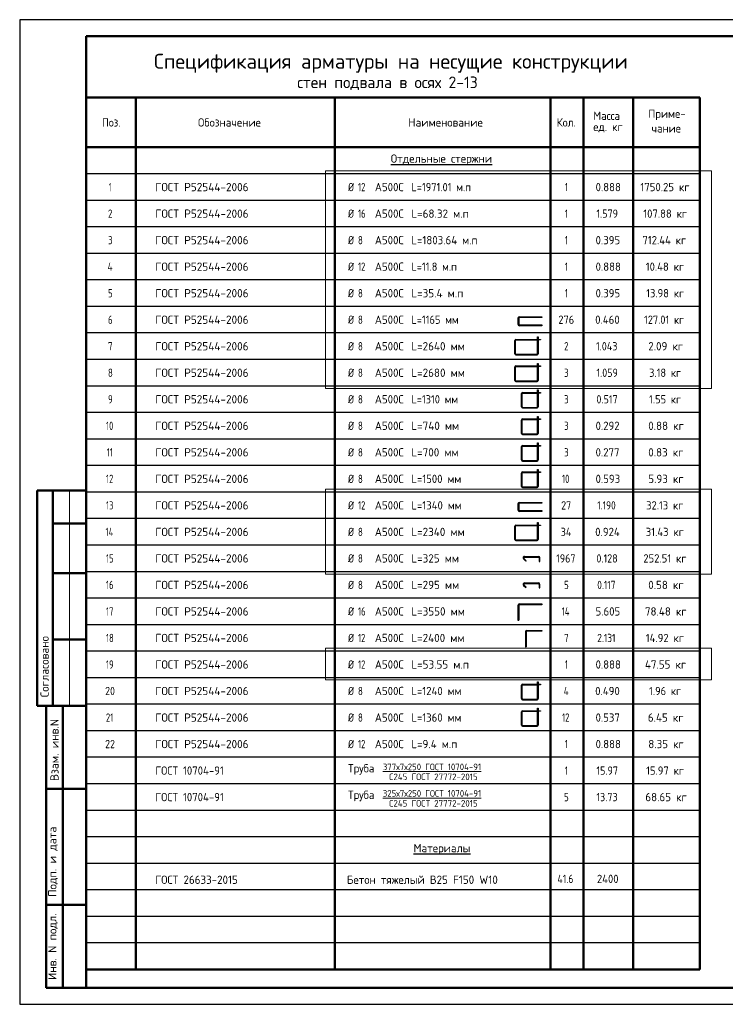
# Model space of a CAD drawing. Header units: millimetres. Extents: x 0 to 42000, y 0 to 29700.
# Tile 1 of 4: x 0 to 21273, y 0 to 29700. Entities that reach past the tile are written whole.
import ezdxf

# ---------------------------------------------------------------- set-up
doc = ezdxf.new("R2010")
doc.units = ezdxf.units.MM
doc.layers.add('Standard', color=7, linetype='Continuous', lineweight=25)
doc.layers.add('Позиционная метка номер позиции', color=7, linetype='Continuous', lineweight=13)
doc.styles.add('ISOCPEUR', font='txt')

msp = doc.modelspace()

# ---------------------------------------------------------------- linework, layer by layer
at = {"layer": 'Standard', "color": 7, "linetype": 'Continuous', "lineweight": 25, "transparency": 33554687}
msp.add_line((2000, 29200), (2000, 1058), dxfattribs=at)
at = {"layer": 'Standard', "color": 7, "linetype": 'Continuous', "lineweight": 50, "transparency": 33554687}
for p, q in [((20500, 27350), (2000, 27350)), ((2000, 27350), (2000, 25850)), ((3500, 27350), (3500, 25850)), ((9500, 27350), (9500, 25850)), ((16000, 27350), (16000, 25850)), ((17000, 27350), (17000, 25850)), ((18500, 27350), (18500, 25850)), ((20500, 27350), (20500, 25850)), ((20500, 25850), (2000, 25850)), ((2000, 25850), (2000, 1050)), ((3500, 25850), (3500, 1050)), ((9500, 25850), (9500, 1050)), ((16000, 25850), (16000, 1050)), ((17000, 25850), (17000, 1050)), ((18500, 25850), (18500, 1050)), ((20500, 25850), (20500, 1050)), ((6, 15500), (0, 15500)), ((2000, 15500), (527, 15500)), ((527, 15500), (527, 9000)), ((527, 15500), (527, 9000)), ((1000, 15500), (1000, 9000)), ((2000, 14500), (1000, 14500)), ((2000, 13000), (1000, 13000)), ((2000, 11000), (1000, 11000)), ((0, 9000), (6, 9000)), ((527, 9000), (2000, 9000)), ((800, 500), (800, 9000)), ((800, 500), (800, 9000)), ((1300, 500), (1300, 9000)), ((800, 6500), (2000, 6500)), ((800, 3000), (2000, 3000)), ((2000, 1050), (20500, 1050)), ((2000, 500), (800, 500))]:
    msp.add_line(p, q, dxfattribs=at)
at = {"layer": 'Standard', "color": 7, "linetype": 'Continuous', "lineweight": -3, "transparency": 33554687}
for p, q in [((20500, 25050), (2000, 25050)), ((20500, 24250), (2000, 24250)), ((20500, 23450), (2000, 23450)), ((20500, 22650), (2000, 22650)), ((20500, 21850), (2000, 21850)), ((20500, 21050), (2000, 21050)), ((15022, 20693), (15022, 20514)), ((15046, 20693), (15046, 20514)), ((20500, 20250), (2000, 20250)), ((14926, 19621), (14926, 20024)), ((14944, 19621), (14944, 20024)), ((14959, 20057), (15612, 20057)), ((14959, 20039), (15612, 20039)), ((14959, 19606), (15597, 19606)), ((20500, 19450), (2000, 19450)), ((14959, 19588), (15597, 19588)), ((14926, 18821), (14926, 19224)), ((14944, 18821), (14944, 19224)), ((14959, 19257), (15612, 19257)), ((14959, 19239), (15612, 19239)), ((14959, 18806), (15597, 18806)), ((14959, 18788), (15597, 18788)), ((20500, 18650), (2000, 18650)), ((15126, 18021), (15126, 18424)), ((15144, 18021), (15144, 18424)), ((15159, 18457), (15612, 18457)), ((15159, 18439), (15612, 18439)), ((20500, 17850), (2000, 17850)), ((15159, 18006), (15597, 18006)), ((15159, 17988), (15597, 17988)), ((15126, 17221), (15126, 17624)), ((15144, 17221), (15144, 17624)), ((15159, 17657), (15612, 17657)), ((15159, 17639), (15612, 17639)), ((20500, 17050), (2000, 17050)), ((15159, 17206), (15597, 17206)), ((15159, 17188), (15597, 17188)), ((15126, 16421), (15126, 16824)), ((15144, 16421), (15144, 16824)), ((15159, 16857), (15612, 16857)), ((15159, 16839), (15612, 16839)), ((15159, 16406), (15597, 16406)), ((15159, 16388), (15597, 16388)), ((20500, 16250), (2000, 16250)), ((15159, 16057), (15612, 16057)), ((15159, 16039), (15612, 16039)), ((15126, 15621), (15126, 16024)), ((15144, 15621), (15144, 16024)), ((20500, 15450), (2000, 15450)), ((15159, 15606), (15597, 15606)), ((15159, 15588), (15597, 15588)), ((15022, 15093), (15022, 14914)), ((15046, 15093), (15046, 14914)), ((20500, 14650), (2000, 14650)), ((14926, 14021), (14926, 14424)), ((14944, 14021), (14944, 14424)), ((14959, 14457), (15612, 14457)), ((14959, 14439), (15612, 14439)), ((14959, 14006), (15597, 14006)), ((14959, 13988), (15597, 13988)), ((20500, 13850), (2000, 13850)), ((15221, 13511), (15636, 13511)), ((15221, 13491), (15637, 13491)), ((20500, 13050), (2000, 13050)), ((15221, 12711), (15636, 12711)), ((15221, 12691), (15637, 12691)), ((20500, 12250), (2000, 12250)), ((15022, 12032), (15022, 11583)), ((15046, 12032), (15046, 11583)), ((20500, 11450), (2000, 11450)), ((15022, 11583), (15046, 11583)), ((15247, 11232), (15247, 10783)), ((15271, 11232), (15271, 10783)), ((15247, 10783), (15271, 10783)), ((20500, 10650), (2000, 10650)), ((20500, 9850), (2000, 9850)), ((15126, 9221), (15126, 9624)), ((15144, 9221), (15144, 9624)), ((15159, 9657), (15612, 9657)), ((15159, 9639), (15612, 9639)), ((20500, 9050), (2000, 9050)), ((15159, 9206), (15597, 9206)), ((15159, 9188), (15597, 9188)), ((15126, 8421), (15126, 8824)), ((15144, 8421), (15144, 8824)), ((15159, 8857), (15612, 8857)), ((15159, 8839), (15612, 8839)), ((15159, 8406), (15597, 8406)), ((15159, 8388), (15597, 8388)), ((20500, 8250), (2000, 8250)), ((20500, 7450), (2000, 7450)), ((20500, 6650), (2000, 6650)), ((20500, 5850), (2000, 5850)), ((20500, 5050), (2000, 5050)), ((20500, 4250), (2000, 4250)), ((20500, 3450), (2000, 3450)), ((20500, 2650), (2000, 2650)), ((20500, 1850), (2000, 1850))]:
    msp.add_line(p, q, dxfattribs=at)
at = {"layer": 'Standard', "color": 7, "linetype": 'Continuous', "lineweight": 13, "transparency": 33554687}
msp.add_line((1500, 15500), (1500, 9000), dxfattribs=at)
at = {"layer": 'Standard', "color": 7, "linetype": 'Continuous', "lineweight": 25, "transparency": 33554687}
msp.add_lwpolyline([(0, 0), (42000, 0), (42000, 29700), (0, 29700), (0, 0)], close=True, dxfattribs=at)
at = {"layer": 'Standard', "color": 7, "linetype": 'Continuous', "lineweight": 50, "transparency": 33554687}
msp.add_lwpolyline([(2000, 29200), (41500, 29200), (41500, 500), (2000, 500), (2000, 29200)], close=True, dxfattribs=at)
at = {"layer": 'Standard', "color": 7, "linetype": 'Continuous', "lineweight": 25, "transparency": 33554687}
msp.add_lwpolyline([(41500, 29200), (2000, 29200), (2000, 500), (41500, 500), (41500, 29200)], dxfattribs=at)
at = {"layer": 'Standard', "color": 7, "linetype": 'Continuous', "lineweight": -3, "transparency": 33554687}
for points in [[(15066, 20737), (15740, 20737), (15740, 20713), (15066, 20713)], [(15066, 20494), (15744, 20494), (15744, 20470), (15066, 20470)], [(15612, 19621), (15612, 20132), (15630, 20132), (15630, 19621)], [(15630, 20057), (15705, 20057), (15705, 20039), (15630, 20039)], [(15612, 18821), (15612, 19332), (15630, 19332), (15630, 18821)], [(15630, 19257), (15705, 19257), (15705, 19239), (15630, 19239)], [(15612, 18021), (15612, 18532), (15630, 18532), (15630, 18021)], [(15630, 18457), (15705, 18457), (15705, 18439), (15630, 18439)], [(15612, 17221), (15612, 17732), (15630, 17732), (15630, 17221)], [(15630, 17657), (15705, 17657), (15705, 17639), (15630, 17639)], [(15612, 16421), (15612, 16932), (15630, 16932), (15630, 16421)], [(15630, 16857), (15705, 16857), (15705, 16839), (15630, 16839)], [(15612, 15621), (15612, 16132), (15630, 16132), (15630, 15621)], [(15630, 16057), (15705, 16057), (15705, 16039), (15630, 16039)], [(15066, 15137), (15740, 15137), (15740, 15113), (15066, 15113)], [(15066, 14894), (15744, 14894), (15744, 14870), (15066, 14870)], [(15612, 14021), (15612, 14532), (15630, 14532), (15630, 14021)], [(15630, 14457), (15705, 14457), (15705, 14439), (15630, 14439)], [(15189, 13435), (15256, 13368), (15270, 13382), (15203, 13449)], [(15662, 13466), (15662, 13360), (15681, 13360), (15681, 13467)], [(15189, 12635), (15256, 12568), (15270, 12582), (15203, 12649)], [(15662, 12666), (15662, 12560), (15681, 12560), (15681, 12667)], [(15066, 12076), (15740, 12076), (15740, 12052), (15066, 12052)], [(15291, 11276), (15740, 11276), (15740, 11252), (15291, 11252)], [(15612, 9221), (15612, 9732), (15630, 9732), (15630, 9221)], [(15630, 9657), (15705, 9657), (15705, 9639), (15630, 9639)], [(15612, 8421), (15612, 8932), (15630, 8932), (15630, 8421)], [(15630, 8857), (15705, 8857), (15705, 8839), (15630, 8839)]]:
    msp.add_lwpolyline(points, dxfattribs=at)
for centre, radius, start, end in [((15066, 20693), 44, 90, 180), ((15066, 20514), 44, 180, 270), ((15066, 20693), 20, 90, 180), ((15066, 20514), 20, 180, 270), ((14959, 20024), 33, 90, 180), ((14959, 20024), 15, 90, 180), ((14959, 19621), 33, 180, 270), ((14959, 19621), 15, 180, 270), ((15597, 19621), 15, 270, 0), ((15597, 19621), 33, 270, 0), ((14959, 19224), 33, 90, 180), ((14959, 19224), 15, 90, 180), ((14959, 18821), 33, 180, 270), ((14959, 18821), 15, 180, 270), ((15597, 18821), 15, 270, 0), ((15597, 18821), 33, 270, 0), ((15159, 18424), 33, 90, 180), ((15159, 18424), 15, 90, 180), ((15159, 18021), 33, 180, 270), ((15159, 18021), 15, 180, 270), ((15597, 18021), 15, 270, 0), ((15597, 18021), 33, 270, 0), ((15159, 17624), 33, 90, 180), ((15159, 17624), 15, 90, 180), ((15159, 17221), 33, 180, 270), ((15159, 17221), 15, 180, 270), ((15597, 17221), 15, 270, 0), ((15597, 17221), 33, 270, 0), ((15159, 16824), 33, 90, 180), ((15159, 16824), 15, 90, 180), ((15159, 16421), 33, 180, 270), ((15159, 16421), 15, 180, 270), ((15597, 16421), 15, 270, 0), ((15597, 16421), 33, 270, 0), ((15159, 16024), 33, 90, 180), ((15159, 16024), 15, 90, 180), ((15159, 15621), 33, 180, 270), ((15159, 15621), 15, 180, 270), ((15597, 15621), 15, 270, 0), ((15597, 15621), 33, 270, 0), ((15066, 15093), 44, 90, 180), ((15066, 14914), 44, 180, 270), ((15066, 15093), 20, 90, 180), ((15066, 14914), 20, 180, 270), ((14959, 14424), 33, 90, 180), ((14959, 14424), 15, 90, 180), ((14959, 14021), 33, 180, 270), ((14959, 14021), 15, 180, 270), ((15597, 14021), 15, 270, 0), ((15597, 14021), 33, 270, 0), ((15221, 13467), 44.5, 90, 225), ((15221, 13466), 25, 90, 225), ((15636, 13467), 44.5, 0, 90), ((15637, 13466), 25, 0, 90), ((15221, 12667), 44.5, 90, 225), ((15221, 12666), 25, 90, 225), ((15636, 12667), 44.5, 0, 90), ((15637, 12666), 25, 0, 90), ((15066, 12032), 44, 90, 180), ((15066, 12032), 20, 90, 180), ((15291, 11232), 44, 90, 180), ((15291, 11232), 20, 90, 180), ((15159, 9624), 33, 90, 180), ((15159, 9624), 15, 90, 180), ((15159, 9221), 33, 180, 270), ((15159, 9221), 15, 180, 270), ((15597, 9221), 15, 270, 0), ((15597, 9221), 33, 270, 0), ((15159, 8824), 33, 90, 180), ((15159, 8824), 15, 90, 180), ((15159, 8421), 33, 180, 270), ((15159, 8421), 15, 180, 270), ((15597, 8421), 15, 270, 0), ((15597, 8421), 33, 270, 0)]:
    msp.add_arc(centre, radius, start, end, dxfattribs=at)
at = {"layer": 'Позиционная метка номер позиции', "color": 240, "linetype": 'Continuous', "lineweight": 13, "transparency": 33554687}
for points in [[(9219, 25143), (20853, 25143), (20853, 18576), (9219, 18576), (9219, 25143)], [(9219, 15543), (20853, 15543), (20853, 12976), (9219, 12976), (9219, 15543)], [(9219, 10743), (20853, 10743), (20853, 9789), (9219, 9789), (9219, 10743)]]:
    msp.add_lwpolyline(points, dxfattribs=at)

# ---------------------------------------------------------------- texts
at = {"layer": 'Standard', "color": 7, "linetype": 'Continuous', "lineweight": 50, "transparency": 33554687, "attachment_point": 7, "style": 'ISOCPEUR'}
for s, insert, char_height, width in [('\\W0.99;Спецификация арматуры на несущие конструкции', (4050, 28100), 450, 14615.97), ('\\W0.98;стен подвала в осях 2-13', (8366, 27580), 350, 5908.1)]:
    msp.add_mtext(s, dxfattribs=dict(at, insert=insert, char_height=char_height, width=width))
at = {"layer": 'Standard', "color": 7, "linetype": 'Continuous', "lineweight": 25, "transparency": 33554687, "char_height": 250, "attachment_point": 7, "style": 'ISOCPEUR'}
for s, insert, width in [('\\W0.97;Обозначение', (5376, 26475), 2082.84), ('\\W0.95;Масса', (17294, 26677), 1043.44), ('\\W0.96;Приме-', (18950, 26671), 1218.75), ('\\W0.92;Поз.', (2484, 26475), 727.49), ('\\W0.98;Наименование', (11717, 26475), 2320.66), ('\\W0.93;Кол.', (16191, 26475), 740.19), ('\\W0.95;ед. кг', (17294, 26302), 1042.91), ('\\W0.95;чание', (19050, 26296), 1017.68), ('\\W0.98;{\\LОтдельные стержни}', (11187, 25318), 3246.34), ('\\W0.56;1', (2687, 24525), 194.44), ('\\W0.98;ГОСТ Р52544-2006', (4090, 24525), 3020.99), ('\\W0.83;Ø', (9900, 24525), 354.16), ('\\W0.75;12', (10199, 24525), 393.57), ('\\W0.95;А500С', (10707, 24525), 1042.91), ('\\W0.91;L=1971.01 м.п', (11808, 24525), 2037.1), ('\\W0.56;1', (16438, 24525), 194.44), ('\\W0.94;0.888', (17362, 24525), 891.68), ('\\W0.94;1750.25 кг', (18712, 24525), 1691.44), ('\\W0.78;2', (2662, 23725), 272), ('\\W0.98;ГОСТ Р52544-2006', (4090, 23725), 3020.99), ('\\W0.83;Ø', (9900, 23725), 354.16), ('\\W0.75;16', (10199, 23725), 393.57), ('\\W0.95;А500С', (10707, 23725), 1042.91), ('\\W0.97;L=68.32 м.п', (11808, 23725), 1845.19), ('\\W0.56;1', (16438, 23725), 194.44), ('\\W0.88;1.579', (17387, 23725), 834.27), ('\\W0.93;107.88 кг', (18800, 23725), 1515.71), ('\\W0.78;3', (2662, 22925), 272), ('\\W0.98;ГОСТ Р52544-2006', (4090, 22925), 3020.99), ('\\W0.83;Ø', (9900, 22925), 354.16), ('\\W0.78;8', (10199, 22925), 272.01), ('\\W0.95;А500С', (10707, 22925), 1042.91), ('\\W0.95;L=1803.64 м.п', (11808, 22925), 2167.81), ('\\W0.56;1', (16438, 22925), 194.44), ('\\W0.94;0.395', (17362, 22925), 891.68), ('\\W0.93;712.44 кг', (18775, 22925), 1566.08), ('\\W0.80;4', (2650, 22125), 299.87), ('\\W0.98;ГОСТ Р52544-2006', (4090, 22125), 3020.99), ('\\W0.83;Ø', (9900, 22125), 354.16), ('\\W0.75;12', (10199, 22125), 393.57), ('\\W0.95;А500С', (10707, 22125), 1042.91), ('\\W0.91;L=11.8 м.п', (11808, 22125), 1562.43), ('\\W0.56;1', (16438, 22125), 194.44), ('\\W0.94;0.888', (17362, 22125), 891.68), ('\\W0.93;10.48 кг', (18875, 22125), 1364.98), ('\\W0.78;5', (2662, 21325), 272), ('\\W0.98;ГОСТ Р52544-2006', (4090, 21325), 3020.99), ('\\W0.83;Ø', (9900, 21325), 354.16), ('\\W0.78;8', (10199, 21325), 272.01), ('\\W0.95;А500С', (10707, 21325), 1042.91), ('\\W0.97;L=35.4 м.п', (11808, 21325), 1695.06), ('\\W0.56;1', (16438, 21325), 194.44), ('\\W0.94;0.395', (17362, 21325), 891.68), ('\\W0.92;13.98 кг', (18887, 21325), 1339.75), ('\\W0.78;6', (2662, 20525), 272), ('\\W0.98;ГОСТ Р52544-2006', (4090, 20525), 3020.99), ('\\W0.83;Ø', (9900, 20525), 354.16), ('\\W0.78;8', (10199, 20525), 272.01), ('\\W0.95;А500С', (10707, 20525), 1042.91), ('\\W0.91;L=1165 мм', (11808, 20525), 1612.89), ('\\W0.91;276', (16238, 20525), 638.63), ('\\W0.94;0.460', (17350, 20525), 916.95), ('\\W0.90;127.01 кг', (18825, 20525), 1461.7), ('\\W0.78;7', (2662, 19725), 272), ('\\W0.98;ГОСТ Р52544-2006', (4090, 19725), 3020.99), ('\\W0.83;Ø', (9900, 19725), 354.16), ('\\W0.78;8', (10199, 19725), 272.01), ('\\W0.95;А500С', (10707, 19725), 1042.91), ('\\W0.97;L=2640 мм', (11808, 19725), 1745.27), ('\\W0.78;2', (16412, 19725), 272), ('\\W0.88;1.043', (17375, 19725), 859.76), ('\\W0.96;2.09 кг', (18950, 19725), 1218.75), ('\\W0.78;8', (2662, 18925), 272), ('\\W0.98;ГОСТ Р52544-2006', (4090, 18925), 3020.99), ('\\W0.83;Ø', (9900, 18925), 354.16), ('\\W0.78;8', (10199, 18925), 272.01), ('\\W0.95;А500С', (10707, 18925), 1042.91), ('\\W0.97;L=2680 мм', (11808, 18925), 1720.17), ('\\W0.78;3', (16412, 18925), 272), ('\\W0.88;1.059', (17387, 18925), 834.27), ('\\W0.91;3.18 кг', (18975, 18925), 1163.45), ('\\W0.78;9', (2662, 18125), 272), ('\\W0.98;ГОСТ Р52544-2006', (4090, 18125), 3020.99), ('\\W0.83;Ø', (9900, 18125), 354.16), ('\\W0.78;8', (10199, 18125), 272.01), ('\\W0.95;А500С', (10707, 18125), 1042.91), ('\\W0.91;L=1310 мм', (11808, 18125), 1612.89), ('\\W0.78;3', (16412, 18125), 272), ('\\W0.88;0.517', (17387, 18125), 834.27), ('\\W0.91;1.55 кг', (18975, 18125), 1163.45), ('\\W0.75;10', (2600, 17325), 393.57), ('\\W0.98;ГОСТ Р52544-2006', (4090, 17325), 3020.99), ('\\W0.83;Ø', (9900, 17325), 354.16), ('\\W0.78;8', (10199, 17325), 272.01), ('\\W0.95;А500С', (10707, 17325), 1042.91), ('\\W0.97;L=740 мм', (11808, 17325), 1569.98), ('\\W0.78;3', (16412, 17325), 272), ('\\W0.94;0.292', (17362, 17325), 891.68), ('\\W0.96;0.88 кг', (18950, 17325), 1218.75), ('\\W0.62;11', (2625, 16525), 328.12), ('\\W0.98;ГОСТ Р52544-2006', (4090, 16525), 3020.99), ('\\W0.83;Ø', (9900, 16525), 354.16), ('\\W0.78;8', (10199, 16525), 272.01), ('\\W0.95;А500С', (10707, 16525), 1042.91), ('\\W0.97;L=700 мм', (11808, 16525), 1544.86), ('\\W0.78;3', (16412, 16525), 272), ('\\W0.94;0.277', (17362, 16525), 891.68), ('\\W0.96;0.83 кг', (18950, 16525), 1218.75), ('\\W0.75;12', (2600, 15725), 393.57), ('\\W0.98;ГОСТ Р52544-2006', (4090, 15725), 3020.99), ('\\W0.83;Ø', (9900, 15725), 354.16), ('\\W0.78;8', (10199, 15725), 272.01), ('\\W0.95;А500С', (10707, 15725), 1042.91), ('\\W0.94;L=1500 мм', (11808, 15725), 1666.53), ('\\W0.75;10', (16350, 15725), 393.58), ('\\W0.94;0.593', (17362, 15725), 891.68), ('\\W0.96;5.93 кг', (18950, 15725), 1218.75), ('\\W0.75;13', (2600, 14925), 393.57), ('\\W0.98;ГОСТ Р52544-2006', (4090, 14925), 3020.99), ('\\W0.83;Ø', (9900, 14925), 354.16), ('\\W0.75;12', (10199, 14925), 393.57), ('\\W0.95;А500С', (10707, 14925), 1042.91), ('\\W0.94;L=1340 мм', (11808, 14925), 1691.69), ('\\W0.87;27', (16325, 14925), 459.02), ('\\W0.82;1.190', (17412, 14925), 776.85), ('\\W0.92;32.13 кг', (18887, 14925), 1339.75), ('\\W0.76;14', (2587, 14125), 420.48), ('\\W0.98;ГОСТ Р52544-2006', (4090, 14125), 3020.99), ('\\W0.83;Ø', (9900, 14125), 354.16), ('\\W0.78;8', (10199, 14125), 272.01), ('\\W0.95;А500С', (10707, 14125), 1042.91), ('\\W0.97;L=2340 мм', (11808, 14125), 1745.27), ('\\W0.88;34', (16312, 14125), 484.99), ('\\W0.94;0.924', (17350, 14125), 916.95), ('\\W0.93;31.43 кг', (18875, 14125), 1364.98), ('\\W0.75;15', (2600, 13325), 393.57), ('\\W0.98;ГОСТ Р52544-2006', (4090, 13325), 3020.99), ('\\W0.83;Ø', (9900, 13325), 354.16), ('\\W0.78;8', (10199, 13325), 272.01), ('\\W0.95;А500С', (10707, 13325), 1042.91), ('\\W0.97;L=325 мм', (11808, 13325), 1544.86), ('\\W0.87;1967', (16175, 13325), 757.84), ('\\W0.88;0.128', (17387, 13325), 834.27), ('\\W0.93;252.51 кг', (18800, 13325), 1515.71), ('\\W0.75;16', (2600, 12525), 393.57), ('\\W0.98;ГОСТ Р52544-2006', (4090, 12525), 3020.99), ('\\W0.83;Ø', (9900, 12525), 354.16), ('\\W0.78;8', (10199, 12525), 272.01), ('\\W0.95;А500С', (10707, 12525), 1042.91), ('\\W0.97;L=295 мм', (11808, 12525), 1544.86), ('\\W0.78;5', (16412, 12525), 272), ('\\W0.82;0.117', (17412, 12525), 776.85), ('\\W0.96;0.58 кг', (18950, 12525), 1218.75), ('\\W0.75;17', (2600, 11725), 393.57), ('\\W0.98;ГОСТ Р52544-2006', (4090, 11725), 3020.99), ('\\W0.83;Ø', (9900, 11725), 354.16), ('\\W0.75;16', (10199, 11725), 393.57), ('\\W0.95;А500С', (10707, 11725), 1042.91), ('\\W0.97;L=3550 мм', (11808, 11725), 1720.17), ('\\W0.76;14', (16338, 11725), 420.46), ('\\W0.94;5.605', (17362, 11725), 891.68), ('\\W0.96;78.48 кг', (18850, 11725), 1419.46), ('\\W0.75;18', (2600, 10925), 393.57), ('\\W0.98;ГОСТ Р52544-2006', (4090, 10925), 3020.99), ('\\W0.83;Ø', (9900, 10925), 354.16), ('\\W0.75;12', (10199, 10925), 393.57), ('\\W0.95;А500С', (10707, 10925), 1042.91), ('\\W0.97;L=2400 мм', (11808, 10925), 1745.27), ('\\W0.78;7', (16412, 10925), 272), ('\\W0.82;2.131', (17412, 10925), 776.85), ('\\W0.93;14.92 кг', (18875, 10925), 1364.98), ('\\W0.75;19', (2600, 10125), 393.57), ('\\W0.98;ГОСТ Р52544-2006', (4090, 10125), 3020.99), ('\\W0.83;Ø', (9900, 10125), 354.16), ('\\W0.75;12', (10199, 10125), 393.57), ('\\W0.95;А500С', (10707, 10125), 1042.91), ('\\W0.97;L=53.55 м.п', (11808, 10125), 1845.19), ('\\W0.56;1', (16438, 10125), 194.44), ('\\W0.94;0.888', (17362, 10125), 891.68), ('\\W0.96;47.55 кг', (18850, 10125), 1419.46), ('\\W0.87;20', (2575, 9325), 459.01), ('\\W0.98;ГОСТ Р52544-2006', (4090, 9325), 3020.99), ('\\W0.83;Ø', (9900, 9325), 354.16), ('\\W0.78;8', (10199, 9325), 272.01), ('\\W0.95;А500С', (10707, 9325), 1042.91), ('\\W0.94;L=1240 мм', (11808, 9325), 1691.69), ('\\W0.80;4', (16400, 9325), 299.85), ('\\W0.94;0.490', (17350, 9325), 916.95), ('\\W0.91;1.96 кг', (18975, 9325), 1163.45), ('\\W0.75;21', (2600, 8525), 393.57), ('\\W0.98;ГОСТ Р52544-2006', (4090, 8525), 3020.99), ('\\W0.83;Ø', (9900, 8525), 354.16), ('\\W0.78;8', (10199, 8525), 272.01), ('\\W0.95;А500С', (10707, 8525), 1042.91), ('\\W0.94;L=1360 мм', (11808, 8525), 1666.53), ('\\W0.75;12', (16350, 8525), 393.58), ('\\W0.94;0.537', (17362, 8525), 891.68), ('\\W0.96;6.45 кг', (18938, 8525), 1243.9), ('\\W0.87;22', (2575, 7725), 459.01), ('\\W0.98;ГОСТ Р52544-2006', (4090, 7725), 3020.99), ('\\W0.83;Ø', (9900, 7725), 354.16), ('\\W0.75;12', (10199, 7725), 393.57), ('\\W0.95;А500С', (10707, 7725), 1042.91), ('\\W0.96;L=9.4 м.п', (11808, 7725), 1519.73), ('\\W0.56;1', (16438, 7725), 194.44), ('\\W0.94;0.888', (17362, 7725), 891.68), ('\\W0.96;8.35 кг', (18950, 7725), 1218.75), ('\\W0.94;ГОСТ 10704-91', (4090, 6925), 2340.83), ('\\W0.95;Труба', (9900, 6925), 1042.91), ('\\W0.56;1', (16438, 6925), 194.44), ('\\W0.88;15.97', (17387, 6925), 834.27), ('\\W0.92;15.97 кг', (18887, 6925), 1339.75), ('\\W0.94;ГОСТ 10704-91', (4090, 6125), 2340.83), ('\\W0.95;Труба', (9900, 6125), 1042.91), ('\\W0.78;5', (16412, 6125), 272), ('\\W0.88;13.73', (17387, 6125), 834.27), ('\\W0.96;68.65 кг', (18862, 6125), 1394.32), ('\\W0.97;{\\LМатериалы}', (11875, 4518), 1870.54), ('\\W0.96;ГОСТ 26633-2015', (4088, 3632), 2718.61), ('\\W0.97;Бетон тяжелый В25 F150 W10', (9864, 3632), 4793.83), ('\\W0.85;41.6', (16212, 3659), 681.1), ('\\W0.93;2400', (17402, 3659), 841.34)]:
    msp.add_mtext(s, dxfattribs=dict(at, insert=insert, width=width))
at = {"layer": 'Standard', "color": 7, "linetype": 'Continuous', "lineweight": 50, "transparency": 33554687, "char_height": 250, "attachment_point": 7, "rotation": 90, "style": 'ISOCPEUR'}
for s, insert, width in [('\\A1;{\\fISOCPEUR|i0|b0;\\H250.000000;\\W1.000000;\\C7;Согласовано}\\P', (875, 9261), 2071.88), ('\\A1;{\\fISOCPEUR|i0|b0;\\H250.000000;\\W1.000000;\\C7;Взам. инв.N}\\P', (1173, 6736), 1909.1), ('\\A1;{\\fISOCPEUR|i0|b0;\\H250.000000;\\W1.000000;\\C7;Подп. и дата}\\P', (1149, 3242), 2197.06), ('\\A1;{\\fISOCPEUR|i0|b0;\\H250.000000;\\W1.000000;\\C7;Инв. N подл.}\\P', (1149, 734), 2021.79)]:
    msp.add_mtext(s, dxfattribs=dict(at, insert=insert, width=width))
at = {"layer": 'Standard', "color": 7, "linetype": 'Continuous', "lineweight": 18, "transparency": 33554687, "char_height": 200, "attachment_point": 7, "style": 'ISOCPEUR'}
for s, insert, width in [('\\W0.96;{\\L377х7х250 ГОСТ 10704-91}', (10947, 7062), 3254.36), ('\\W0.97;С245 ГОСТ 27772-2015', (11137, 6762), 2875.43), ('\\W0.96;{\\L325х7х250 ГОСТ 10704-91}', (10947, 6262), 3254.36), ('\\W0.97;С245 ГОСТ 27772-2015', (11137, 5962), 2875.43)]:
    msp.add_mtext(s, dxfattribs=dict(at, insert=insert, width=width))

doc.saveas('drawing.dxf')
